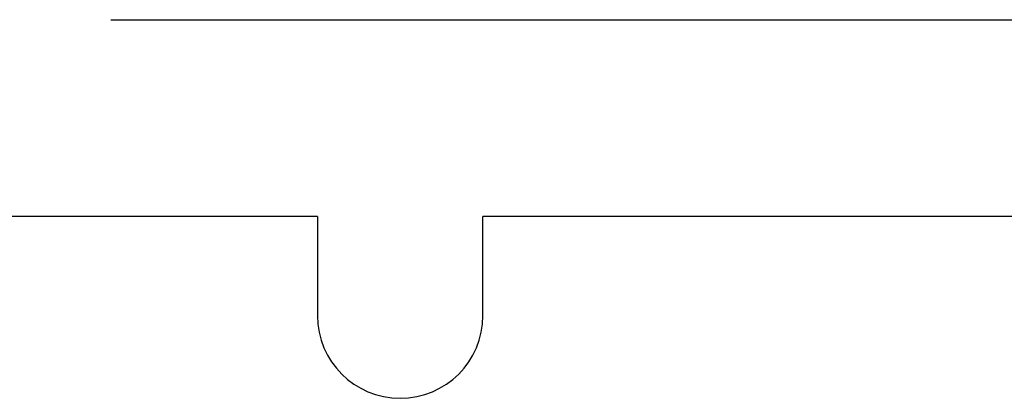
# Model space of a CAD drawing. Header units: inches. Extents: x 3728 to 5725, y -2497 to -825.
# Tile 7 of 256: x 5580.9 to 5586.85, y -2393.95 to -2391.66. Entities that reach past the tile are written whole.
import ezdxf

# ---------------------------------------------------------------- set-up
doc = ezdxf.new("R2010")
doc.units = ezdxf.units.IN
doc.header["$MEASUREMENT"] = 0
doc.layers.get('0').update_dxf_attribs({"lineweight": 30})

msp = doc.modelspace()

# ---------------------------------------------------------------- linework, layer by layer
at = {"linetype": 'Continuous'}
for p, q in [((5581.4525, -2391.6598), (5602.9525, -2391.6598)), ((5582.7025, -2392.8498), (5576.2025, -2392.8498)), ((5582.7025, -2392.8498), (5582.7025, -2393.4498)), ((5600.7025, -2392.8498), (5583.7025, -2392.8498)), ((5583.7025, -2393.4498), (5583.7025, -2392.8498))]:
    msp.add_line(p, q, dxfattribs=at)
msp.add_arc((5583.2025, -2393.4498), 0.5, 180, 0, dxfattribs=at)

doc.saveas('drawing.dxf')
